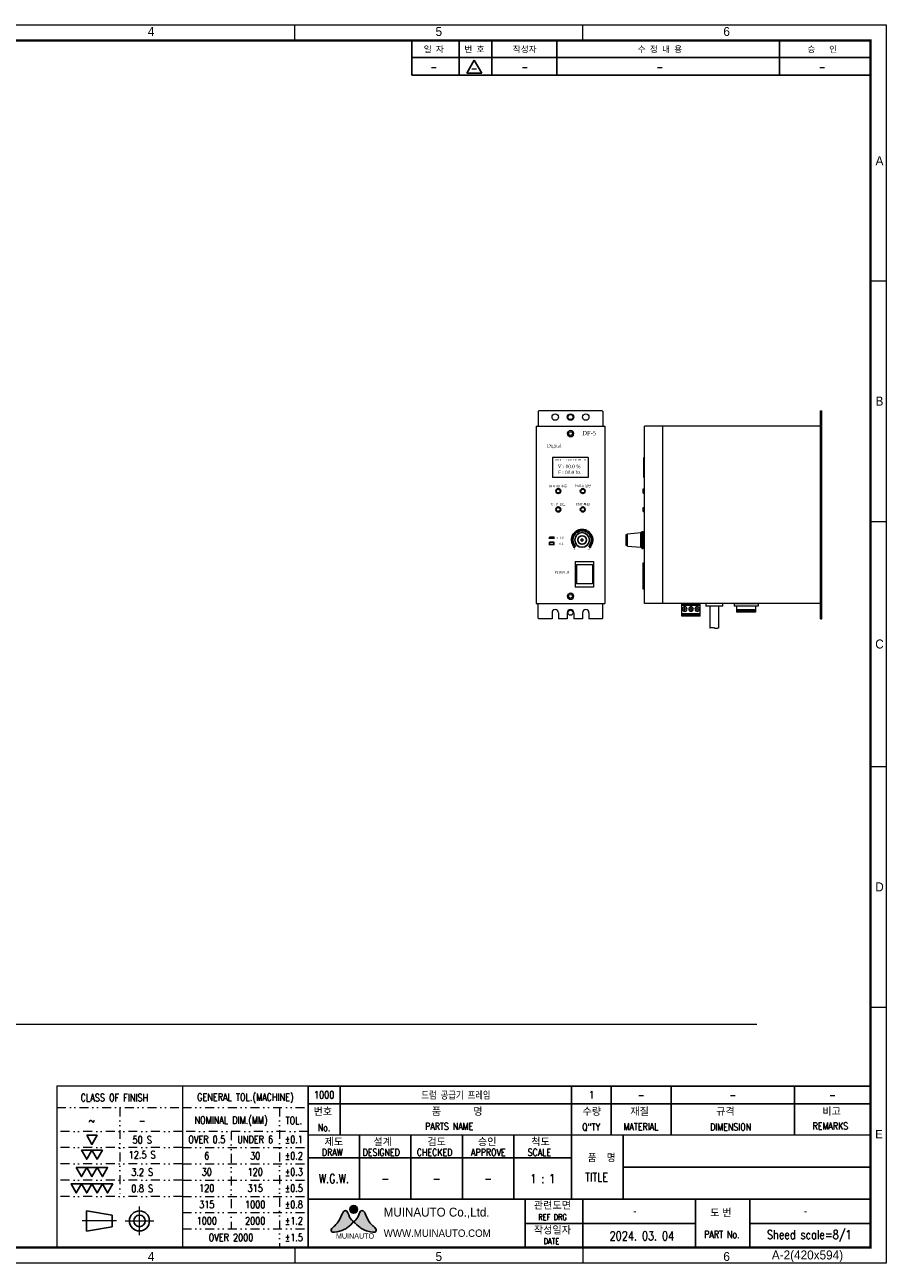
# Model space of a CAD drawing. Header units: millimetres. Extents: x -1665 to -228, y -18120 to -17108.
# Tile 5 of 5: x -932 to -228, y -18120 to -17108. Entities that reach past the tile are written whole.
import ezdxf
from ezdxf.enums import TextEntityAlignment as Align

# ---------------------------------------------------------------- set-up
doc = ezdxf.new("R2010")
doc.units = ezdxf.units.MM
doc.header["$LTSCALE"] = 4
doc.linetypes.add('CENTER', pattern=[50.8, 31.75, -6.35, 6.35, -6.35])
doc.linetypes.add('DIVIDE2', pattern=[15.875, 6.35, -3.175, 0, -3.175, 0, -3.175])
doc.layers.get('0').update_dxf_attribs({"lineweight": 15})
doc.layers.add('1', color=1, linetype='CENTER', lineweight=15)
doc.layers.add('5', color=6, linetype='DIVIDE2', lineweight=15)
for name, color, linetype in [('3', 3, 'Continuous'), ('BOM-UDEF', 3, 'Continuous'), ('SSTOP', 4, 'Continuous'), ('ㄱ', 7, 'Continuous'), ('ㄴ', 5, 'Continuous'), ('ㄷ', 30, 'Continuous')]:
    doc.layers.add(name, color=color, linetype=linetype)
doc.styles.add('GHS', font='romans__.ttf', dxfattribs={"bigfont": 'ghs'})
doc.styles.add('H', font='Dotum.ttf')
doc.styles.add('ROMANS', font='Gulim.ttf', dxfattribs={"height": 2})
doc.styles.get("Standard").update_dxf_attribs({"font": 'batang.ttc'})
doc.styles.add('한글', font='romans.shx', dxfattribs={"width": 0.8, "bigfont": 'whgtxt.shx'})

# ---------------------------------------------------------------- blocks, each defined once
blk = doc.blocks.new('A$C6633770F')
at = {"linetype": 'ByBlock'}
for p, q in [((0, 0), (0, 14)), ((0, 14), (2, 14)), ((2, 0), (2, 14)), ((2, 10.5), (20, 10.5)), ((2, 0), (0, 0)), ((2, 3.5), (20, 3.5))]:
    blk.add_line(p, q, dxfattribs=at)
at = {"color": 0, "linetype": 'ByBlock'}
for centre, start, end in [((23.5, 8.8), 153.9244, 206.0756), ((16.4, 5.3), 333.9244, 26.0756)]:
    blk.add_arc(centre, 3.98, start, end, dxfattribs=at)
blk = doc.blocks.new('A$C169627D1')
at = {"linetype": 'ByBlock'}
for p, q in [((9.8, 15.2), (0, 15.2)), ((0, 0), (0, 15.2)), ((1, 0), (1, 15.2)), ((7.8, 0), (7.8, 15.2)), ((8.8, 0), (8.8, 15.2)), ((9.8, 0), (9.8, 15.2)), ((9.8, 0), (0, 0))]:
    blk.add_line(p, q, dxfattribs=at)
at = {"color": 1, "linetype": 'ByBlock'}
for p, q in [((5.5, 12.7), (2.5, 12.7)), ((4, 11.2), (4, 14.2)), ((5.5, 7.6), (2.5, 7.6)), ((5.5, 2.5), (2.5, 2.5)), ((4, 6.1), (4, 9.1)), ((4, 1), (4, 4))]:
    blk.add_line(p, q, dxfattribs=at)
at = {"linetype": 'ByBlock'}
for centre in [(4, 12.7), (4, 7.6), (4, 2.5)]:
    blk.add_circle(centre, 1.9, dxfattribs=at)
blk = doc.blocks.new('A$C02F30702')
at = {"color": 0, "linetype": 'ByBlock'}
for p, q in [((100.5, 159), (99.5, 148)), ((110.5, 159), (100.5, 159)), ((101, 159.8), (101, 159)), ((109.8, 160), (101.2, 160)), ((110, 159.8), (110, 159)), ((110.5, 159), (111.5, 148)), ((12.5, 1.2), (12.5, 145)), ((157.5, 145), (12.5, 145)), ((54.5, 145.5), (38, 145.5)), ((38, 145.5), (38, 145)), ((54.5, 145.5), (54.5, 145)), ((67.2, 146), (63.8, 146)), ((63.8, 146), (63.8, 145)), ((67.2, 146), (67.2, 145)), ((82.2, 146), (78.8, 146)), ((78.8, 146), (78.8, 145)), ((82.2, 146), (82.2, 145)), ((99.5, 148), (98.5, 147)), ((98.5, 147), (98.5, 146)), ((112.5, 147), (98.5, 147)), ((112.5, 146), (98.5, 146)), ((111.5, 148), (99.5, 148)), ((102.5, 146), (102.5, 145)), ((108.5, 146), (108.5, 145)), ((111.5, 148), (112.5, 147)), ((112.5, 147), (112.5, 146)), ((157.5, 1.2), (157.5, 145)), ((157.5, 130), (12.5, 130)), ((159.5, 52.2), (159.5, 71.8)), ((159.5, 52.2), (159.5, 71.8)), ((159.5, 69.8), (164.5, 69.8)), ((159.5, 69.8), (164.5, 69.8)), ((162.5, 54.3), (162.5, 69.8)), ((162.5, 54.3), (162.5, 69.8)), ((163.5, 54.3), (163.5, 69.8)), ((163.5, 54.3), (163.5, 69.8)), ((164.5, 54.3), (164.5, 69.8)), ((164.5, 54.3), (164.5, 69.8)), ((159.5, 54.3), (164.5, 54.3)), ((159.5, 54.3), (164.5, 54.3)), ((170, 1.2), (0, 1.2)), ((0, 1.2), (0, 0)), ((170, 0), (0, 0)), ((5, 1.2), (5, 0)), ((165, 1.2), (165, 0)), ((170, 1.2), (170, 0))]:
    blk.add_line(p, q, dxfattribs=at)
at = {"linetype": 'ByBlock'}
for p, q in [((124.5, 146.3), (145.5, 146.3)), ((124.5, 145), (124.5, 146.3)), ((145.5, 146.3), (145.5, 145)), ((157.5, 71.8), (157.5, 52.2)), ((157.5, 71.8), (157.5, 52.2)), ((157.5, 71.8), (159.5, 71.8)), ((157.5, 71.8), (159.5, 71.8)), ((157.5, 52.2), (159.5, 52.2)), ((157.5, 52.2), (159.5, 52.2))]:
    blk.add_line(p, q, dxfattribs=at)
at = {"color": 0, "linetype": 'ByBlock'}
for centre, start, end in [((101.2, 159.8), 90, 180), ((109.8, 159.8), 0, 90)]:
    blk.add_arc(centre, 0.2, start, end, dxfattribs=at)
for name, p in [('A$C169627D1', (158, 99.4)), ('A$C6633770F', (157.5, 81))]:
    blk.add_blockref(name, p, dxfattribs=at)
blk = doc.blocks.new('A$C0E034A3D')
at = {"linetype": 'ByBlock'}
for p, q in [((2, 170), (1.5, 169.5)), ((1.5, 169.5), (1.5, 157.5)), ((54, 170), (2, 170)), ((54.5, 169.5), (54, 170)), ((54.5, 169.5), (54.5, 157.5)), ((0, 157.5), (0, 12.5)), ((56, 157.5), (56, 12.5)), ((31.9, 47), (46.9, 47)), ((31.9, 47), (31.9, 26)), ((32.9, 44.4), (45.9, 44.4)), ((32.9, 44.4), (32.9, 28.6)), ((45.9, 44.4), (45.9, 28.6)), ((46.9, 47), (46.9, 26)), ((46.9, 26), (31.9, 26)), ((45.9, 28.6), (32.9, 28.6)), ((1.5, 0.5), (1.5, 12.5)), ((54.5, 0.5), (54.5, 12.5)), ((2, 0), (1.5, 0.5)), ((12.9, 5), (12.9, 0)), ((18.1, 5), (18.1, 0)), ((37.9, 5), (37.9, 0)), ((43.1, 5), (43.1, 0)), ((54.5, 0.5), (54, 0)), ((12.9, 0), (2, 0)), ((25.4, 0), (18.1, 0)), ((37.9, 0), (30.6, 0)), ((54, 0), (43.1, 0))]:
    blk.add_line(p, q, dxfattribs=at)
for p, q in [((0, 157.5), (0, 12.5)), ((56, 157.5), (56, 12.5))]:
    blk.add_line(p, q)
at = {"color": 0, "linetype": 'ByBlock'}
for p, q in [((0, 157.5), (56, 157.5)), ((0, 12.5), (56, 12.5)), ((25.4, 5), (25.4, 0)), ((30.6, 5), (30.6, 0))]:
    blk.add_line(p, q, dxfattribs=at)
at = {"color": 3, "linetype": 'ByBlock'}
for p, q in [((42.4, 132), (13.4, 132)), ((13.4, 132), (13.4, 115.5)), ((42.4, 132), (42.4, 115.5)), ((42.4, 115.5), (13.4, 115.5))]:
    blk.add_line(p, q, dxfattribs=at)
at = {"color": 1, "linetype": 'ByBlock'}
for p, q in [((36, 64.5), (39, 64.5)), ((37.5, 63), (37.5, 66))]:
    blk.add_line(p, q, dxfattribs=at)
at = {"linetype": 'ByBlock'}
for centre, radius in [((15.5, 165), 2.6), ((40.5, 165), 2.6), ((28, 151.5), 1.5), ((28, 18.5), 1.5)]:
    blk.add_circle(centre, radius, dxfattribs=at)
at = {"color": 0, "linetype": 'ByBlock'}
blk.add_circle((28, 165), 2.6, dxfattribs=at)
at = {"color": 203, "linetype": 'ByBlock'}
for centre in [(18, 104.5), (38, 104.5), (18, 89.5), (38, 89.5)]:
    blk.add_circle(centre, 1.5, dxfattribs=at)
at = {"linetype": 'ByBlock'}
for centre in [(15.5, 5), (40.5, 5)]:
    blk.add_arc(centre, 2.6, 0, 180, dxfattribs=at)
at = {"color": 0, "linetype": 'ByBlock'}
blk.add_arc((28, 5), 2.6, 0, 180, dxfattribs=at)
at = {"layer": 'SSTOP', "color": 0, "linetype": 'ByBlock'}
for p, q in [((10.3, 65.9), (15, 65.9)), ((10.3, 60.9), (15, 60.9))]:
    blk.add_line(p, q, dxfattribs=at)
at = {"layer": 'SSTOP', "color": 0, "linetype": 'ByBlock', "lineweight": 50}
for p, q in [((30.4, 59.3), (30.9, 59.7)), ((31.8, 58.7), (30.4, 59.3)), ((43.2, 58.7), (44.6, 59.3)), ((44.6, 59.3), (44.1, 59.7))]:
    blk.add_line(p, q, dxfattribs=at)
at = {"layer": 'SSTOP', "color": 0, "linetype": 'ByBlock'}
for points in [[(10.9, 66.9), (14.4, 66.9), (14.4, 65.9), (10.9, 65.9)], [(10.9, 62.7), (14.4, 62.7), (14.4, 60.9), (10.9, 60.9)]]:
    blk.add_lwpolyline(points, close=True, dxfattribs=at)
for centre, radius in [((28, 151.5), 2.5), ((18, 104.5), 2), ((38, 104.5), 2), ((18, 89.5), 2), ((38, 89.5), 2), ((37.5, 64.5), 6), ((28, 18.5), 2.5)]:
    blk.add_circle(centre, radius, dxfattribs=at)
at = {"layer": 'SSTOP', "color": 3, "linetype": 'ByBlock'}
blk.add_circle((37.5, 64.5), 3.5, dxfattribs=at)
at = {"layer": 'SSTOP', "color": 0, "linetype": 'ByBlock', "lineweight": 50}
blk.add_arc((37.5, 64.5), 8.11, 314.7437, 225.2563, dxfattribs=at)
at = {"color": 1}
blk.add_text('DF-5', height=3.5, dxfattribs=at).set_placement((37.6, 150.2))
for s, height, p in [('Digital ', 2.8, (8.8, 140.3)), ('V : 00.0 %', 2.8, (17.6, 123.2)), ('F : 00.0 hz', 2.8, (17.8, 118.4)), ('-', 2.3, (30.5, 55.9)), ('+', 2.3, (41.9, 55.9)), ('POWER', 2.3, (14.8, 36.9))]:
    blk.add_text(s, height=height).set_placement(p)
for s, height, p in [('RUN', 1.5, (18, 130)), ('1', 1.5, (22.4, 130)), ('2', 1.5, (24.4, 130)), ('AD', 1.5, (27.4, 130)), ('VR', 1.5, (31.4, 130)), ('PB', 1.5, (35.4, 130)), ('LK', 1.5, (39.4, 130)), ('MANU 수동', 1.9, (18, 108.5)), ('PARA 설정', 1.9, (38, 108.8)), ('V / F  진동', 1.9, (18, 93.5)), ('ENT 확인', 1.9, (38, 93.5))]:
    blk.add_text(s, height=height).set_placement(p, align=Align.MIDDLE)
for s, p in [('= 1.0', (22.4, 67.2)), ('= 0.1', (22.4, 62.4))]:
    blk.add_text(s, height=1.9).set_placement(p, align=Align.TOP_RIGHT)
blk = doc.blocks.new('F20180830.18393598')
at = {"color": 2}
for p, q in [((371, 389), (371, 394)), ((462.5, 389), (462.5, 394)), ((554, 312.51), (559, 312.51)), ((554, 236.02), (559, 236.02)), ((554, 157.98), (559, 157.98)), ((554, 81.49), (559, 81.49)), ((371, 5), (371, 0)), ((462.5, 5), (462.5, 0))]:
    blk.add_line(p, q, dxfattribs=at)
at = {"color": 6}
blk.add_lwpolyline([(0, 0), (0, 394), (559, 394), (559, 0)], close=True, dxfattribs=at)
at = {"const_width": 0.715}
for points in [[(5, 389), (554, 389), (554, 5), (5, 5), (5, 389)], [(5, 389), (554, 389)]]:
    blk.add_lwpolyline(points, dxfattribs=at)
at = {"color": 7}
blk.add_lwpolyline([(5, 5), (554, 5), (554, 389), (5, 389)], close=True, dxfattribs=at)
at = {"color": 2, "style": 'ROMANS'}
for s, p in [('4', (325.25, 390.43)), ('5', (416.75, 390.43)), ('6', (508.25, 390.43)), ('A', (556.86, 349.32)), ('B', (556.86, 272.84)), ('C', (556.86, 195.57)), ('D', (556.86, 118.3)), ('4', (325.25, 0.71)), ('5', (416.75, 0.71)), ('6', (508.25, 0.71))]:
    blk.add_text(s, height=2.86, dxfattribs=at).set_placement(p, align=Align.CENTER)
blk.add_text('A-2(420x594)', height=2.8593, dxfattribs=at).set_placement((522.63, 1.2))
blk = doc.blocks.new('*U323')
at = {"layer": 'ㄴ'}
h = blk.add_hatch(color=256, dxfattribs=at)
h.dxf.hatch_style = 1
edge = h.paths.add_edge_path()
edge.add_spline(control_points=[(478.18, 14.64), (477.51, 13.94), (476.53, 12.91), (474.8, 11.89), (473.21, 11.46), (470.41, 10.62), (470.64, 12.48), (472.79, 13.85), (473.8, 16.17), (474.71, 18.27), (476.16, 18.67), (476.46, 16.03), (477.66, 15.1), (478.18, 14.7)], knot_values=[15.111015, 15.111015, 15.111015, 15.111015, 1192.305989, 1720.091292, 2335.033526, 3477.816672, 3663.593088, 4344.851404, 6308.943337, 6733.417564, 6896.060353, 7957.81083, 8771.158977, 8771.158977, 8771.158977, 8771.158977], degree=3, periodic=0)
edge.add_spline(control_points=[(478.18, 14.64), (478.17, 14.65), (478.16, 14.66), (478.15, 14.67)], knot_values=[4385.579488, 4385.579488, 4385.579488, 4385.579488, 4394.051629, 4394.051629, 4394.051629, 4394.051629], degree=3, periodic=0)
edge.add_spline(control_points=[(478.15, 14.67), (478.16, 14.68), (478.17, 14.69), (478.18, 14.7)], knot_values=[0, 0, 0, 0, 7.555507, 7.555507, 7.555507, 7.555507], degree=3, periodic=0)
edge = h.paths.add_edge_path()
edge.add_spline(control_points=[(478.18, 14.64), (478.86, 13.94), (479.84, 12.91), (481.57, 11.89), (483.15, 11.46), (485.95, 10.62), (485.73, 12.48), (483.57, 13.85), (482.57, 16.17), (481.66, 18.27), (480.2, 18.67), (479.9, 16.03), (478.71, 15.1), (478.18, 14.7)], knot_values=[7.555507, 7.555507, 7.555507, 7.555507, 596.152995, 860.045646, 1167.516763, 1738.908336, 1831.796544, 2172.425702, 3154.471669, 3366.708782, 3448.030176, 3978.905415, 4385.579488, 4385.579488, 4385.579488, 4385.579488], degree=3, periodic=0)
edge.add_spline(control_points=[(478.18, 14.7), (478.19, 14.69), (478.2, 14.68), (478.21, 14.67)], knot_values=[0, 0, 0, 0, 15.111015, 15.111015, 15.111015, 15.111015], degree=3, periodic=0)
edge.add_spline(control_points=[(478.21, 14.67), (478.2, 14.66), (478.19, 14.65), (478.18, 14.64)], knot_values=[8771.158977, 8771.158977, 8771.158977, 8771.158977, 8788.103258, 8788.103258, 8788.103258, 8788.103258], degree=3, periodic=0)
h = blk.add_hatch(color=32, dxfattribs=at)
h.dxf.hatch_style = 1
h.paths.add_polyline_path([(479.49, 18.81, 1), (476.87, 18.81, 1)])
for points, start_tangent, end_tangent in [([(478.21, 14.67), (476.8, 16.19), (475.35, 18.42), (474.96, 18.3), (474.35, 17.44), (471.74, 13.28), (470.61, 12), (470.56, 11.54), (473.42, 11.5), (474.88, 11.99), (476.02, 12.65), (478.21, 14.67)], (-0.770922, 0.58823), (0.687477, 0.721856)), ([(478.15, 14.67), (479.57, 16.19), (481.01, 18.42), (481.4, 18.3), (482.02, 17.44), (484.62, 13.28), (485.76, 12), (485.8, 11.54), (482.95, 11.5), (481.49, 11.99), (480.35, 12.65), (478.15, 14.67)], (0.770922, 0.58823), (-0.687477, 0.721856))]:
    blk.add_spline(points, degree=3, dxfattribs=dict(at, start_tangent=start_tangent, end_tangent=end_tangent))
at = {"layer": 'ㄷ'}
blk.add_circle((478.18, 18.81), 1.31, dxfattribs=at)
at = {"layer": 'ㄱ', "lineweight": -2, "ltscale": 2, "attachment_point": 1, "style": 'H'}
for s, insert, char_height in [('MUINAUTO Co.,Ltd.', (488.31, 19.39), 3), ('MUINAUTO', (472.18, 10.7), 1.75), ('WWW.MUINAUTO.COM', (488.31, 12.03), 2.5)]:
    blk.add_mtext_dynamic_manual_height_columns(s, width=69.7221, gutter_width=12.5, heights=[5.94], dxfattribs=dict(at, insert=insert, char_height=char_height))
blk = doc.blocks.new('F20180830.18393625')
for p, q in [((2636, 503.3), (2636, 44.7)), ((2636, 503.3), (2992.5, 503.3)), ((2992.5, 503.3), (2992.5, 44.7)), ((2992.5, 503.3), (2992.5, 44.7)), ((2992.5, 503.3), (3348.9, 503.3)), ((3348.9, 44.7), (3348.9, 503.3)), ((3348.9, 503.3), (3348.9, 51.4)), ((3348.9, 423.6), (3348.9, 503.3)), ((2636, 44.7), (3348.9, 44.7))]:
    blk.add_line(p, q)
at = {"const_width": 4.2}
blk.add_lwpolyline([(3348.9, 44.7), (3348.9, 363.9), (4944.9, 363.9)], dxfattribs=at)
at = {"layer": '1'}
for p, q in [((2870.1, 79.3), (2870.1, 160.8)), ((2804.9, 120.1), (2707.2, 120.1)), ((2829.4, 120.1), (2910.9, 120.1))]:
    blk.add_line(p, q, dxfattribs=at)
at = {"layer": '3'}
for p, q in [((3642.9, 3425.1), (3642.9, 3474.7)), ((3777.5, 3425.1), (3777.5, 3474.7)), ((3870.1, 3425.1), (3870.1, 3474.7)), ((4055.2, 3425.1), (4055.2, 3474.7)), ((4686.3, 3425.1), (4686.3, 3474.7)), ((3642.9, 3424.3), (4947.5, 3424.3)), ((3820.4, 3416), (3799.1, 3379.1)), ((3820.4, 3416), (3841.6, 3379.1)), ((3799.1, 3379.1), (3841.6, 3379.1)), ((3642.9, 3373.9), (4947.5, 3373.9)), ((3348.9, 503.1), (4944.9, 503.1)), ((3348.9, 452.7), (3348.9, 503.1)), ((3440.1, 452.7), (3440.1, 503.1)), ((4096.8, 452.7), (4096.8, 503.1)), ((4209.4, 452.7), (4209.4, 503.1)), ((4379.4, 452.7), (4379.4, 503.1)), ((4729, 452.7), (4729, 503.1)), ((3348.9, 452.7), (4944.9, 452.7)), ((3348.9, 363.9), (3348.9, 452.7)), ((3440.1, 452.7), (3440.1, 363.9)), ((4096.8, 452.7), (4096.8, 363.9)), ((4209.4, 452.7), (4209.4, 363.9)), ((4379.4, 452.7), (4379.4, 363.9)), ((4729, 452.7), (4729, 363.9)), ((3494.8, 181.5), (3494.8, 363.9)), ((3640.8, 181.5), (3640.8, 363.9)), ((3786.7, 181.5), (3786.7, 363.9)), ((3932.6, 181.5), (3932.6, 363.9)), ((4096.8, 181.5), (4096.8, 363.9)), ((4242.7, 181.5), (4242.7, 363.9)), ((3348.9, 299), (4096.8, 299)), ((4242.7, 272.7), (4944.9, 272.7)), ((3348.9, 181.5), (4944.9, 181.5)), ((3964.5, 44.7), (3964.5, 181.5)), ((4128.7, 44.7), (4128.7, 181.5)), ((4447.9, 44.7), (4447.9, 181.5)), ((4602.9, 44.7), (4602.9, 181.5)), ((3964.5, 113.1), (4447.9, 113.1)), ((4602.9, 113.1), (4946.6, 113.1))]:
    blk.add_line(p, q, dxfattribs=at)
at = {"layer": '3', "color": 2}
for p, q in [((2719.4, 91.5), (2719.4, 148.6)), ((2792.7, 136.3), (2719.4, 148.6)), ((2792.7, 103.8), (2792.7, 136.3)), ((2792.7, 103.8), (2719.4, 91.5))]:
    blk.add_line(p, q, dxfattribs=at)
for points in [[(2720.5, 363.2), (2735.3, 337.5), (2750.1, 363.2)], [(2735.3, 320.8), (2720.5, 295.1), (2705.7, 320.8)], [(2735.3, 320.8), (2750.1, 295.1), (2765, 320.8)], [(2690.9, 271.7), (2705.7, 246.1), (2720.5, 271.7)], [(2720.5, 271.7), (2735.3, 246.1), (2750.1, 271.7)], [(2750.1, 271.7), (2765, 246.1), (2779.8, 271.7)], [(2705.7, 225.2), (2690.9, 199.5), (2676.1, 225.2)], [(2735.3, 225.2), (2720.5, 199.5), (2705.7, 225.2)], [(2735.3, 225.2), (2750.1, 199.5), (2765, 225.2)], [(2765, 225.2), (2779.8, 199.5), (2794.6, 225.2)]]:
    blk.add_lwpolyline(points, close=True, dxfattribs=at)
for radius in [28.5, 16.3]:
    blk.add_circle((2870.1, 120.1), radius, dxfattribs=at)
at = {"layer": '5'}
for p, q in [((2636, 442.4), (2992.5, 442.4)), ((2814.3, 442.4), (2814.3, 189.9)), ((2992.5, 442.4), (3348.9, 442.4)), ((3267.5, 442.4), (3267.5, 44.7)), ((2992.5, 374.5), (2636, 374.5)), ((3348.9, 374.5), (2992.5, 374.5)), ((3130, 374.5), (3130, 97.5)), ((2992.5, 328.4), (2636, 328.4)), ((2992.5, 328.4), (3348.9, 328.4)), ((2992.5, 282.2), (2636, 282.2)), ((2992.5, 282.2), (3348.9, 282.2)), ((2992.5, 236), (2636, 236)), ((2992.5, 236), (3348.9, 236)), ((2992.5, 189.9), (2636, 189.9)), ((2992.5, 189.9), (3348.9, 189.9)), ((2992.5, 143.7), (3348.9, 143.7)), ((2992.5, 97.5), (3348.9, 97.5))]:
    blk.add_line(p, q, dxfattribs=at)
at = {"layer": 'BOM-UDEF'}
for p, q in [((3642.9, 3373.9), (3642.9, 3425.1)), ((3777.5, 3373.9), (3777.5, 3425.1)), ((3870.1, 3373.9), (3870.1, 3425.1)), ((4055.2, 3373.9), (4055.2, 3425.1)), ((4686.3, 3373.9), (4686.3, 3425.1))]:
    blk.add_line(p, q, dxfattribs=at)
for name, p, xscale, yscale, zscale in [('F20180830.18393598', (0, 0), 8.925939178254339, 8.925939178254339, 8.925939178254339), ('*U323', (-538.4, -5.2), 8.399999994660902, 8.399999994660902, 8.399999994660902)]:
    blk.add_blockref(name, p, dxfattribs=dict(xscale=xscale, yscale=yscale, zscale=zscale))
at = {"color": 2, "style": 'ROMANS'}
blk.add_text('E', height=24.1, dxfattribs=at).set_placement((4969, 354.5), align=Align.CENTER)
at = {"color": 3, "style": '한글'}
blk.add_text('품  명', height=21, dxfattribs=at).set_placement((4142.4, 287.3))
at = {"color": 3, "char_height": 21, "attachment_point": 5, "style": 'ROMANS'}
for s, insert in [('{\\fGulim|b0|i0|c129|p49;번호}', (3390.7, 430.4)), ('{\\fGulim|b0|i0|c129|p49;품            명}', (3771.9, 430.4)), ('{\\fGulim|b0|i0|c129|p49;수량}', (4154.1, 430.4)), ('{\\fGulim|b0|i0|c129|p49;재질}', (4289.8, 430.4)), ('{\\fGulim|b0|i0|c129|p49;규격}', (4533.2, 430.4)), ('{\\fGulim|b0|i0|c129|p49;비고}', (4834.6, 430.4)), ('{\\fGulim|b0|i0|c129|p49;제도}', (3421.8, 344.1)), ('{\\fGulim|b0|i0|c129|p49;설계}', (3560.6, 344.1)), ('{\\fGulim|b0|i0|c129|p49;검도}', (3713.7, 344.1)), ('{\\fGulim|b0|i0|c129|p49;승인}', (3857.1, 344.1)), ('{\\fGulim|b0|i0|c129|p49;척도}', (4008.5, 344.1)), ('{\\fGulim|b0|i0|c129|p49;관련도면}', (4042.2, 164)), ('{\\fGulim|b0|i0|c129|p2;도 번}', (4520.4, 142.8)), ('{\\fGulim|b0|i0|c129|p2;작성일자}', (4042.2, 93.6))]:
    blk.add_mtext(s, dxfattribs=dict(at, insert=insert))
at = {"color": 2, "insert": (4276.4, 148.3), "char_height": 21, "attachment_point": 5, "style": 'ROMANS'}
blk.add_mtext('{\\fGulim|b0|i0|c129|p49;-}', dxfattribs=at)
at = {"layer": '3', "color": 2, "style": '한글'}
for s, p in [('일 자', (3705.5, 3447.8)), ('번 호', (3820.8, 3447.8)), ('작성자', (3963.6, 3447.8)), ('수 정 내 용', (4347.4, 3447.8)), ('승   인', (4808.1, 3447.8))]:
    blk.add_text(s, height=17.5, dxfattribs=at).set_placement(p, align=Align.MIDDLE)
at = {"layer": '3', "color": 2, "width": 0.8}
for s, height, style, p in [('-', 21, '한글', (3705.5, 3397.4)), ('-', 21, '한글', (3820, 3393.2)), ('-', 21, '한글', (3963.6, 3397.4)), ('-', 21, '한글', (4347.4, 3397.4)), ('-', 21, '한글', (4808.1, 3397.4)), ('CLASS OF FINISH', 21, 'GHS', (2799, 470.2)), ('GENERAL TOL.(MACHINE)', 21, 'GHS', (3170.7, 470.2)), ('~', 21, 'GHS', (2735.3, 405)), ('-', 21, 'GHS', (2877.9, 405)), ('NOMINAL DIM.(MM)', 21, 'GHS', (3130, 405.1)), ('TOL.', 21, 'GHS', (3308.2, 405.1)), ('50 S', 21, 'GHS', (2877.9, 350.3)), ('OVER 0.5', 21, 'GHS', (3061.2, 351.5)), ('UNDER 6', 21, 'GHS', (3198.7, 351.5)), ('12.5 S', 21, 'GHS', (2877.9, 307.9)), ('3.2 S', 21, 'GHS', (2877.9, 258.9)), ('1 : 1', 25.2, 'GHS', (4014.7, 240.2)), ('0.8 S', 21, 'GHS', (2877.9, 212.4)), ('-', 25.2, 'GHS', (3567.8, 240.2)), ('-', 25.2, 'GHS', (3713.7, 240.2)), ('-', 25.2, 'GHS', (3859.6, 240.2)), ('OVER 2000', 21, 'GHS', (3130, 73.1)), ('%%P1.5', 21, 'GHS', (3308.2, 73.1)), ('Sheed scale=8/1', 25.2, 'GHS', (4771.2, 79.6))]:
    blk.add_text(s, height=height, dxfattribs=dict(at, style=style)).set_placement(p, align=Align.MIDDLE)
at = {"layer": '3', "style": 'GHS', "width": 0.8}
for s, height, p in [('No.', 20.44, (3376.3, 375)), ('PARTS NAME', 20.44, (3680.8, 378.7)), ('Q"TY', 20.44, (4126.7, 376.8)), ('MATERIAL', 20.44, (4244, 377.5)), ('DIMENSION', 20.44, (4489.9, 376.7)), ('REMARKS', 20.44, (4780.7, 379.3)), ('DRAW', 20.44, (3387.8, 304.6)), ('DESIGNED', 20.44, (3503.4, 304.6)), ('CHECKED', 20.44, (3657.3, 304.6)), ('APPROVE', 20.44, (3811.3, 304.6)), ('SCALE', 20.44, (3971.9, 304.6)), ('TITLE', 24.88, (4135.1, 232.2)), ('REF DRG', 16.44, (4001.8, 122.7)), ('DATE', 16.44, (4017.4, 54.3)), ('PART No.', 20.55, (4472.8, 71.4))]:
    blk.add_text(s, height=height, dxfattribs=at).set_placement(p)
at = {"layer": '3', "color": 2, "style": 'GHS', "width": 0.8}
for s, p in [('%%P0.1', (3308.2, 351.5)), ('%%P0.2', (3308.2, 305.3)), ('6', (3061.2, 305.3)), ('30', (3198.7, 305.3)), ('30', (3061.2, 259.1)), ('120', (3198.7, 259.1)), ('%%P0.3', (3308.2, 259.1)), ('120', (3061.2, 213)), ('315', (3198.7, 213)), ('%%P0.5', (3308.2, 213)), ('315', (3061.2, 166.8)), ('1000', (3198.7, 166.8)), ('%%P0.8', (3308.2, 166.8)), ('1000', (3061.2, 120.6)), ('2000', (3198.7, 120.6)), ('%%P1.2', (3308.2, 120.6))]:
    blk.add_text(s, height=21, dxfattribs=at).set_placement(p, align=Align.MIDDLE_CENTER)

msp = doc.modelspace()

# ---------------------------------------------------------------- linework, layer by layer
msp.add_line((-1484.9218, -17924.7611), (-333.6308, -17924.7611))
for centre in [(-485.8179, -17428.38), (-485.8179, -17588.38)]:
    msp.add_circle(centre, 2.1)

# ---------------------------------------------------------------- block references
at = {"ltscale": 0.1, "xscale": 0.288, "yscale": 0.288, "zscale": 0.288}
msp.add_blockref('F20180830.18393625', (-1664.7607, -18120.3702), dxfattribs=at)
msp.add_blockref('A$C0E034A3D', (-513.8179, -17593.38))
at = {"xscale": -1, "rotation": 90}
msp.add_blockref('A$C02F30702', (-280.3153, -17423.38), dxfattribs=at)

# ---------------------------------------------------------------- texts
at = {"color": 2, "style": '한글', "width": 0.8}
for s, p in [('1000', (-687.1373, -17982.7271)), ('드럼 공급기 프레임', (-579.4476, -17982.7271)), ('1', (-468.6776, -17982.7271)), ('-', (-427.9738, -17982.7271)), ('-', (-353.1415, -17982.7271)), ('-', (-271.7094, -17982.7271))]:
    msp.add_text(s, height=6.048, dxfattribs=at).set_placement(p, align=Align.MIDDLE)
at = {"color": 2, "insert": (-293.8512, -18077.6471), "char_height": 6.048, "attachment_point": 5, "style": 'ROMANS'}
msp.add_mtext('{\\fGulim|b0|i0|c129|p49;-}', dxfattribs=at)
at = {"layer": '3', "color": 2, "style": 'GHS', "width": 0.8}
for s, p in [('W.G.W.', (-679.2576, -18051.1866)), ('2024. 03. 04', (-427.4837, -18098.0309))]:
    msp.add_text(s, height=7.2576, dxfattribs=at).set_placement(p, align=Align.MIDDLE)

doc.saveas('drawing.dxf')
